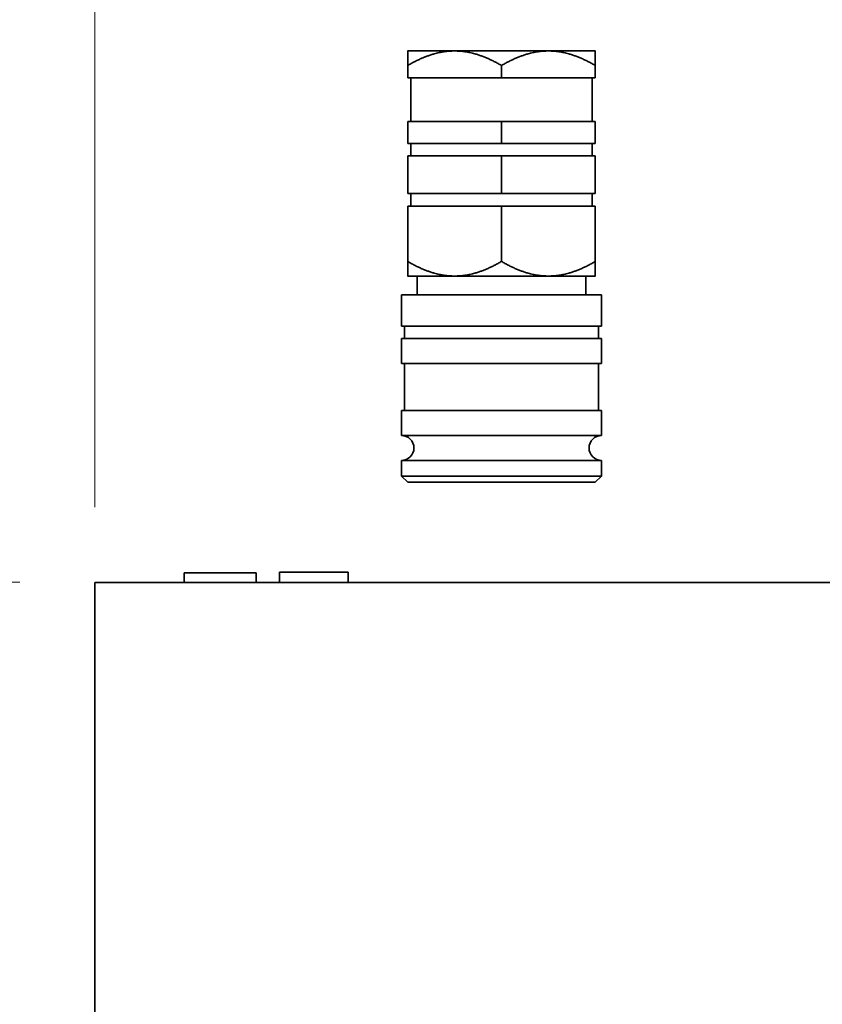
# Model space of a CAD drawing. Header units: millimetres. Extents: x 0 to 5040, y 0 to 3564.
# Tile 7 of 45: x 1337 to 1465, y 880 to 1038. Entities that reach past the tile are written whole.
import ezdxf

# ---------------------------------------------------------------- set-up
doc = ezdxf.new("R2010")
doc.units = ezdxf.units.MM
doc.header["$LTSCALE"] = 12
doc.layers.add('Quote(ISO)', color=7, linetype='Continuous', lineweight=25, true_color=0x80ff00)
doc.layers.add('Spigoli visibili(ISO)', color=7, linetype='Continuous', lineweight=35)
doc.styles.add('Corrente-BSI', font='arial.ttf')
doc.dimstyles.new('DEFAULT-ISO', dxfattribs={"dimscale": 12, "dimtxt": 3.5, "dimasz": 2.5, "dimexe": 1, "dimexo": 1, "dimgap": 0.762, "dimtad": 1, "dimtoh": 1, "dimrnd": 1e-08, "dimtxsty": 'Corrente-BSI', "dimcen": 0.09, "dimdle": 10, "dimclrd": 7, "dimclre": 7, "dimclrt": 7, "dimazin": 2, "dimtfac": 0.571429, "dimtmove": 0, "dimatfit": 3, "dimfxl": 1, "dimtolj": 1, "dimlwd": 5, "dimlwe": 5, "dimarcsym": 0})

# ---------------------------------------------------------------- blocks, each defined once
blk = doc.blocks.new('*D17')
at = {"layer": 'Defpoints', "color": 0, "linetype": 'Continuous', "transparency": 16777216}
for p in [(1348.93, 947.63), (1118.93, 212.98), (1598.93, 212.98)]:
    blk.add_point(p, dxfattribs=at)
at = {"layer": 'Quote(ISO)', "color": 7, "linetype": 'Continuous', "lineweight": 5, "transparency": 16777216}
for p, q in [((1336.93, 947.63), (1106.93, 947.63)), ((1118.93, 917.63), (1118.93, 242.98)), ((1586.93, 212.98), (1106.93, 212.98))]:
    blk.add_line(p, q, dxfattribs=at)
at = {"layer": 'Quote(ISO)', "color": 7, "linetype": 'Continuous', "transparency": 16777216}
for points in [[(1113.93, 917.63), (1123.93, 917.63), (1118.93, 947.63)], [(1113.93, 242.98), (1123.93, 242.98), (1118.93, 212.98)]]:
    blk.add_solid(points, dxfattribs=at)
at = {"layer": 'Quote(ISO)', "color": 7, "linetype": 'Continuous', "lineweight": 9, "transparency": 16777216, "insert": (1066.87, 533.92), "char_height": 42, "attachment_point": 1, "rotation": 90, "style": 'Corrente-BSI'}
blk.add_mtext('\\A1;735', dxfattribs=at)
blk = doc.blocks.new('*D18')
at = {"layer": 'Defpoints', "color": 0, "linetype": 'Continuous', "transparency": 16777216}
for p in [(1848.93, 1139.63), (1348.93, 947.63), (1848.93, 947.63)]:
    blk.add_point(p, dxfattribs=at)
at = {"layer": 'Quote(ISO)', "color": 7, "linetype": 'Continuous', "lineweight": 5, "transparency": 16777216}
for p, q in [((1348.93, 959.63), (1348.93, 1151.63)), ((1848.93, 959.63), (1848.93, 1151.63)), ((1378.93, 1139.63), (1818.93, 1139.63))]:
    blk.add_line(p, q, dxfattribs=at)
at = {"layer": 'Quote(ISO)', "color": 7, "linetype": 'Continuous', "transparency": 16777216}
for points in [[(1378.93, 1144.63), (1378.93, 1134.63), (1348.93, 1139.63)], [(1818.93, 1144.63), (1818.93, 1134.63), (1848.93, 1139.63)]]:
    blk.add_solid(points, dxfattribs=at)
at = {"layer": 'Quote(ISO)', "color": 7, "linetype": 'Continuous', "lineweight": 9, "transparency": 16777216, "insert": (1552.61, 1191.66), "char_height": 42, "attachment_point": 1, "style": 'Corrente-BSI'}
blk.add_mtext('\\A1;500', dxfattribs=at)
blk = doc.blocks.new('*D19')
at = {"layer": 'Defpoints', "color": 0, "linetype": 'Continuous', "transparency": 16777216}
for p in [(1928.13, 1246.48), (1348.93, 947.63), (1928.13, 910.48)]:
    blk.add_point(p, dxfattribs=at)
at = {"layer": 'Quote(ISO)', "color": 7, "linetype": 'Continuous', "lineweight": 5, "transparency": 16777216}
for p, q in [((1348.93, 959.63), (1348.93, 1258.48)), ((1928.13, 922.48), (1928.13, 1258.48)), ((1378.93, 1246.48), (1898.13, 1246.48))]:
    blk.add_line(p, q, dxfattribs=at)
at = {"layer": 'Quote(ISO)', "color": 7, "linetype": 'Continuous', "transparency": 16777216}
for points in [[(1378.93, 1251.48), (1378.93, 1241.48), (1348.93, 1246.48)], [(1898.13, 1251.48), (1898.13, 1241.48), (1928.13, 1246.48)]]:
    blk.add_solid(points, dxfattribs=at)
at = {"layer": 'Quote(ISO)', "color": 7, "linetype": 'Continuous', "lineweight": 9, "transparency": 16777216, "insert": (1592.09, 1298.51), "char_height": 42, "attachment_point": 1, "style": 'Corrente-BSI'}
blk.add_mtext('\\A1;579', dxfattribs=at)

msp = doc.modelspace()

# ---------------------------------------------------------------- linework, layer by layer
at = {"layer": 'Spigoli visibili(ISO)'}
for p, q in [((1398.932, 1032.628), (1406.432, 1032.628)), ((1406.432, 1032.628), (1421.432, 1032.628)), ((1421.432, 1032.628), (1428.932, 1032.628)), ((1398.932, 1030.308), (1398.932, 1028.328)), ((1413.932, 1030.308), (1413.932, 1028.328)), ((1428.932, 1030.308), (1428.932, 1028.328)), ((1398.932, 1028.328), (1413.932, 1028.328)), ((1399.432, 1021.328), (1399.432, 1028.328)), ((1413.932, 1028.328), (1428.932, 1028.328)), ((1428.432, 1021.328), (1428.432, 1028.328)), ((1413.932, 1021.328), (1398.932, 1021.328)), ((1398.932, 1021.328), (1398.932, 1017.828)), ((1428.932, 1021.328), (1413.932, 1021.328)), ((1413.932, 1021.328), (1413.932, 1017.828)), ((1428.932, 1021.328), (1428.932, 1017.828)), ((1398.932, 1017.828), (1413.932, 1017.828)), ((1399.432, 1015.828), (1399.432, 1017.828)), ((1413.932, 1017.828), (1428.932, 1017.828)), ((1428.432, 1015.828), (1428.432, 1017.828)), ((1413.932, 1015.828), (1398.932, 1015.828)), ((1398.932, 1015.828), (1398.932, 1009.828)), ((1428.932, 1015.828), (1413.932, 1015.828)), ((1413.932, 1015.828), (1413.932, 1009.828)), ((1428.932, 1015.828), (1428.932, 1009.828)), ((1398.932, 1009.828), (1413.932, 1009.828)), ((1399.432, 1007.828), (1399.432, 1009.828)), ((1413.932, 1009.828), (1428.932, 1009.828)), ((1428.432, 1007.828), (1428.432, 1009.828)), ((1413.932, 1007.828), (1398.932, 1007.828)), ((1398.932, 1007.828), (1398.932, 998.949)), ((1428.932, 1007.828), (1413.932, 1007.828)), ((1413.932, 1007.828), (1413.932, 998.949)), ((1428.932, 1007.828), (1428.932, 998.949)), ((1406.432, 996.628), (1398.932, 996.628)), ((1400.432, 996.628), (1400.432, 993.628)), ((1421.432, 996.628), (1406.432, 996.628)), ((1428.932, 996.628), (1421.432, 996.628)), ((1427.432, 996.628), (1427.432, 993.628)), ((1397.932, 993.628), (1429.932, 993.628)), ((1397.932, 993.628), (1397.932, 988.628)), ((1429.932, 993.628), (1429.932, 988.628)), ((1429.932, 988.628), (1397.932, 988.628)), ((1398.432, 988.628), (1398.432, 986.628)), ((1429.432, 988.628), (1429.432, 986.628)), ((1397.932, 986.628), (1429.932, 986.628)), ((1397.932, 986.628), (1397.932, 982.628)), ((1429.932, 986.628), (1429.932, 982.628)), ((1429.932, 982.628), (1397.932, 982.628)), ((1398.432, 982.628), (1398.432, 975.128)), ((1429.432, 982.628), (1429.432, 975.128)), ((1397.932, 975.128), (1429.932, 975.128)), ((1397.932, 975.128), (1397.932, 971.128)), ((1429.932, 975.128), (1429.932, 971.128)), ((1429.932, 971.128), (1397.932, 971.128)), ((1397.932, 967.128), (1429.932, 967.128)), ((1397.932, 967.128), (1397.932, 964.628)), ((1429.932, 967.128), (1429.932, 964.628)), ((1397.932, 964.628), (1429.932, 964.628)), ((1398.932, 963.628), (1397.932, 964.628)), ((1428.932, 963.628), (1429.932, 964.628)), ((1428.932, 963.628), (1398.932, 963.628)), ((1363.182, 949.128), (1374.682, 949.128)), ((1363.182, 947.628), (1363.182, 949.128)), ((1374.682, 947.628), (1374.682, 949.128)), ((1378.432, 949.278), (1389.432, 949.278)), ((1378.432, 947.628), (1378.432, 949.278)), ((1389.432, 947.628), (1389.432, 949.278)), ((1348.932, 722.628), (1348.932, 947.628)), ((1348.932, 947.628), (1848.932, 947.628))]:
    msp.add_line(p, q, dxfattribs=at)
for centre, start, end in [((1397.932, 969.128), 270, 90), ((1429.932, 969.128), 90, 270)]:
    msp.add_arc(centre, 2, start, end, dxfattribs=at)
for points, weights in [([(1398.932, 1032.628), (1398.932, 1032.628), (1398.932, 1030.308)], [1, 1.13404643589, 1.1937262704]), ([(1398.932, 1030.308), (1402.951, 1032.628), (1406.432, 1032.628)], [1.1937262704, 1.13404643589, 1]), ([(1406.432, 1032.628), (1409.913, 1032.628), (1413.932, 1030.308)], [1, 1.13404643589, 1.1937262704]), ([(1413.932, 1030.308), (1417.951, 1032.628), (1421.432, 1032.628)], [1.1937262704, 1.13404643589, 1]), ([(1421.432, 1032.628), (1424.913, 1032.628), (1428.932, 1030.308)], [1, 1.13404643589, 1.1937262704]), ([(1428.932, 1030.308), (1428.932, 1032.628), (1428.932, 1032.628)], [1.1937262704, 1.13404643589, 1]), ([(1406.432, 996.628), (1402.951, 996.628), (1398.932, 998.949)], [1, 1.13404643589, 1.1937262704]), ([(1398.932, 998.949), (1398.932, 996.628), (1398.932, 996.628)], [1.1937262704, 1.13404643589, 1]), ([(1413.932, 998.949), (1409.913, 996.628), (1406.432, 996.628)], [1.1937262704, 1.13404643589, 1]), ([(1421.432, 996.628), (1417.951, 996.628), (1413.932, 998.949)], [1, 1.13404643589, 1.1937262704]), ([(1428.932, 998.949), (1424.913, 996.628), (1421.432, 996.628)], [1.1937262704, 1.13404643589, 1]), ([(1428.932, 996.628), (1428.932, 996.628), (1428.932, 998.949)], [1, 1.13404643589, 1.1937262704])]:
    msp.add_rational_spline(points, weights, degree=2, dxfattribs=at)

# ---------------------------------------------------------------- dimensions: what is measured, and where the dimension line sits
at = {"layer": 'Quote(ISO)', "color": 7, "linetype": 'Continuous', "lineweight": 9}
for base, p2, override, picture, middle in [((1928.132, 1246.478), (1928.132, 910.478), {"dimgap": 0.762, "dimtoh": 0, "dimdec": 0, "dimtol": 0, "dimlim": 0, "dimtp": 0, "dimtm": 0, "dimtdec": 0, "dimtofl": 0, "dimatfit": 1}, '*D19', (1638.532, 1246.478)), ((1848.932, 1139.628), (1848.932, 947.628), {"dimgap": 0.762, "dimtoh": 0, "dimdec": 2, "dimtol": 0, "dimlim": 0, "dimtp": 0, "dimtm": 0, "dimtdec": 2, "dimtofl": 0, "dimatfit": 1}, '*D18', (1598.932, 1139.628))]:
    dim = msp.add_linear_dim(base=base, p1=(1348.932, 947.628), p2=p2, dimstyle='DEFAULT-ISO', override=override, dxfattribs=at)
    dim.commit()
    dim.dimension.update_dxf_attribs({"geometry": picture, "text_midpoint": middle, "dimtype": 160})
dim = msp.add_linear_dim(base=(1118.932, 212.984), p1=(1348.932, 947.628), p2=(1598.932, 212.984), angle=270, dimstyle='DEFAULT-ISO', override={"dimgap": 0.762, "dimtoh": 0, "dimdec": 0, "dimtol": 0, "dimlim": 0, "dimtp": 0, "dimtm": 0, "dimtdec": 0, "dimtofl": 0, "dimatfit": 1}, dxfattribs=at)
dim.commit()
dim.dimension.update_dxf_attribs({"geometry": '*D17', "text_midpoint": (1118.932, 580.306), "dimtype": 160})

doc.saveas('drawing.dxf')
